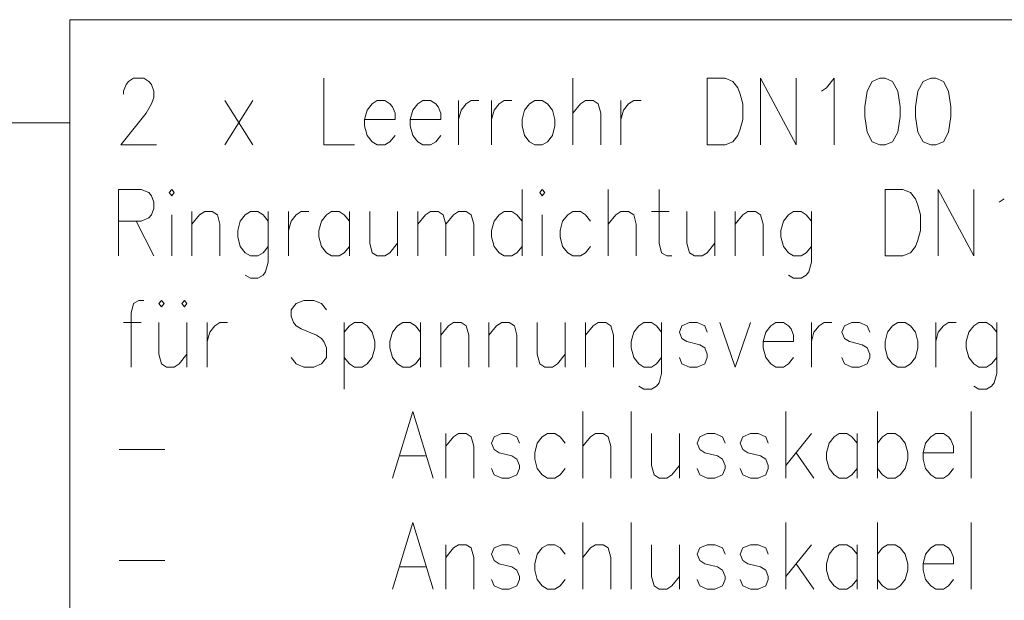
# Model space of a CAD drawing. Extents: x 193 to 943, y 26 to 526.
# Tile 247 of 256: x 532 to 559, y 82 to 98. Entities that reach past the tile are written whole.
import ezdxf

# ---------------------------------------------------------------- set-up
doc = ezdxf.new("R2010")
doc.units = 0
doc.layers.get('0').update_dxf_attribs({"lineweight": 25})
doc.layers.add('KG4_HLS_TEXTE', color=7, linetype='Continuous', lineweight=13)

# ---------------------------------------------------------------- blocks, each defined once
blk = doc.blocks.new('DWGOBJEKT-A069I1907N', base_point=(510.364, 66.327))
at = {"color": 0, "linetype": 'ByBlock', "lineweight": -2, "ltscale": 0.13}
for p, q in [((532.98, 97.953), (633.494, 97.953)), ((532.98, 66.327), (532.98, 97.953)), ((534.559, 96.125), (534.63, 96.214)), ((534.63, 96.214), (534.773, 96.303)), ((534.773, 96.303), (535.059, 96.303)), ((535.059, 96.303), (535.202, 96.214)), ((535.202, 96.214), (535.273, 96.125)), ((540.13, 96.303), (540.13, 94.428)), ((547.13, 96.303), (547.13, 94.428)), ((550.916, 96.303), (550.916, 94.428)), ((550.916, 96.303), (551.416, 96.303)), ((551.416, 96.303), (551.63, 96.214)), ((551.63, 96.214), (551.773, 96.035)), ((552.416, 96.303), (552.416, 94.428)), ((552.416, 96.303), (553.416, 94.428)), ((553.416, 96.303), (553.416, 94.428)), ((554.273, 96.035), (554.487, 96.303)), ((554.487, 96.303), (554.487, 94.428)), ((555.559, 96.214), (555.416, 95.946)), ((555.773, 96.303), (555.559, 96.214)), ((555.916, 96.303), (555.773, 96.303)), ((556.13, 96.214), (555.916, 96.303)), ((556.273, 95.946), (556.13, 96.214)), ((556.987, 96.214), (556.844, 95.946)), ((557.202, 96.303), (556.987, 96.214)), ((557.344, 96.303), (557.202, 96.303)), ((557.559, 96.214), (557.344, 96.303)), ((557.702, 95.946), (557.559, 96.214)), ((534.487, 95.946), (534.559, 96.125)), ((534.487, 95.857), (534.487, 95.946)), ((535.273, 96.125), (535.344, 95.946)), ((535.344, 95.946), (535.344, 95.767)), ((551.773, 96.035), (551.844, 95.857)), ((554.13, 95.946), (554.273, 96.035)), ((555.416, 95.946), (555.344, 95.5)), ((556.344, 95.5), (556.273, 95.946)), ((556.844, 95.946), (556.773, 95.5)), ((557.773, 95.5), (557.702, 95.946)), ((535.273, 95.589), (535.13, 95.321)), ((535.344, 95.767), (535.273, 95.589)), ((537.344, 95.678), (538.13, 94.428)), ((538.13, 95.678), (537.344, 94.428)), ((541.487, 95.589), (541.344, 95.41)), ((541.63, 95.678), (541.487, 95.589)), ((541.844, 95.678), (541.63, 95.678)), ((541.987, 95.589), (541.844, 95.678)), ((542.059, 95.5), (541.987, 95.589)), ((542.773, 95.589), (542.63, 95.41)), ((542.916, 95.678), (542.773, 95.589)), ((543.13, 95.678), (542.916, 95.678)), ((543.273, 95.589), (543.13, 95.678)), ((543.344, 95.5), (543.273, 95.589)), ((543.916, 95.678), (543.916, 94.428)), ((543.987, 95.41), (544.13, 95.589)), ((544.13, 95.589), (544.273, 95.678)), ((544.273, 95.678), (544.487, 95.678)), ((544.844, 95.678), (544.844, 94.428)), ((544.916, 95.41), (545.059, 95.589)), ((545.059, 95.589), (545.202, 95.678)), ((545.202, 95.678), (545.416, 95.678)), ((545.916, 95.589), (545.773, 95.41)), ((546.059, 95.678), (545.916, 95.589)), ((546.273, 95.678), (546.059, 95.678)), ((546.416, 95.589), (546.273, 95.678)), ((546.559, 95.41), (546.416, 95.589)), ((547.13, 95.321), (547.344, 95.589)), ((547.344, 95.589), (547.487, 95.678)), ((547.487, 95.678), (547.702, 95.678)), ((547.702, 95.678), (547.844, 95.589)), ((547.844, 95.589), (547.916, 95.321)), ((548.487, 95.678), (548.487, 94.428)), ((548.559, 95.41), (548.702, 95.589)), ((548.702, 95.589), (548.844, 95.678)), ((548.844, 95.678), (549.059, 95.678)), ((551.844, 95.857), (551.916, 95.589)), ((551.916, 95.589), (551.916, 95.142)), ((535.13, 95.321), (534.416, 94.428)), ((541.344, 95.41), (541.273, 95.142)), ((542.13, 95.321), (542.059, 95.5)), ((542.13, 95.142), (542.13, 95.321)), ((542.63, 95.41), (542.559, 95.142)), ((543.416, 95.321), (543.344, 95.5)), ((543.416, 95.142), (543.416, 95.321)), ((543.916, 95.142), (543.987, 95.41)), ((544.844, 95.142), (544.916, 95.41)), ((545.773, 95.41), (545.702, 95.142)), ((546.63, 95.142), (546.559, 95.41)), ((547.916, 95.321), (547.916, 94.428)), ((548.487, 95.142), (548.559, 95.41)), ((555.344, 95.5), (555.344, 95.232)), ((556.344, 95.232), (556.344, 95.5)), ((556.773, 95.5), (556.773, 95.232)), ((557.773, 95.232), (557.773, 95.5)), ((526.73, 95.053), (532.98, 95.053)), ((541.273, 95.142), (542.13, 95.142)), ((541.273, 95.142), (541.273, 94.964)), ((542.559, 95.142), (543.416, 95.142)), ((542.559, 95.142), (542.559, 94.964)), ((545.702, 95.142), (545.702, 94.964)), ((546.63, 94.964), (546.63, 95.142)), ((551.916, 95.142), (551.844, 94.875)), ((555.344, 95.232), (555.416, 94.785)), ((556.273, 94.785), (556.344, 95.232)), ((556.773, 95.232), (556.844, 94.785)), ((557.702, 94.785), (557.773, 95.232)), ((541.273, 94.964), (541.344, 94.696)), ((542.559, 94.964), (542.63, 94.696)), ((545.702, 94.964), (545.773, 94.696)), ((546.559, 94.696), (546.63, 94.964)), ((551.844, 94.875), (551.773, 94.696)), ((555.416, 94.785), (555.559, 94.517)), ((556.13, 94.517), (556.273, 94.785)), ((556.844, 94.785), (556.987, 94.517)), ((557.559, 94.517), (557.702, 94.785)), ((541.344, 94.696), (541.487, 94.517)), ((541.487, 94.517), (541.63, 94.428)), ((541.844, 94.428), (541.987, 94.517)), ((541.987, 94.517), (542.13, 94.696)), ((542.63, 94.696), (542.773, 94.517)), ((542.773, 94.517), (542.916, 94.428)), ((543.13, 94.428), (543.273, 94.517)), ((543.273, 94.517), (543.416, 94.696)), ((545.773, 94.696), (545.916, 94.517)), ((545.916, 94.517), (546.059, 94.428)), ((546.273, 94.428), (546.416, 94.517)), ((546.416, 94.517), (546.559, 94.696)), ((551.63, 94.517), (551.416, 94.428)), ((551.773, 94.696), (551.63, 94.517)), ((555.559, 94.517), (555.773, 94.428)), ((555.916, 94.428), (556.13, 94.517)), ((556.987, 94.517), (557.202, 94.428)), ((557.344, 94.428), (557.559, 94.517)), ((534.416, 94.428), (535.416, 94.428)), ((540.13, 94.428), (540.987, 94.428)), ((541.63, 94.428), (541.844, 94.428)), ((542.916, 94.428), (543.13, 94.428)), ((546.059, 94.428), (546.273, 94.428)), ((551.416, 94.428), (550.916, 94.428)), ((555.773, 94.428), (555.916, 94.428)), ((557.202, 94.428), (557.344, 94.428)), ((534.344, 93.178), (534.344, 91.303)), ((534.344, 93.178), (534.987, 93.178)), ((534.987, 93.178), (535.202, 93.089)), ((535.844, 93.178), (535.773, 93.089)), ((535.916, 93.089), (535.844, 93.178)), ((545.702, 93.178), (545.702, 91.303)), ((546.273, 93.178), (546.202, 93.089)), ((546.344, 93.089), (546.273, 93.178)), ((548.13, 93.178), (548.13, 91.303)), ((549.559, 93.178), (549.559, 91.66)), ((555.916, 93.178), (555.916, 91.303)), ((555.916, 93.178), (556.416, 93.178)), ((556.416, 93.178), (556.63, 93.089)), ((557.416, 93.178), (557.416, 91.303)), ((557.416, 93.178), (558.416, 91.303)), ((558.416, 93.178), (558.416, 91.303)), ((535.202, 93.089), (535.273, 93)), ((535.273, 93), (535.344, 92.821)), ((535.344, 92.821), (535.344, 92.642)), ((535.773, 93.089), (535.844, 93)), ((535.844, 93), (535.916, 93.089)), ((546.202, 93.089), (546.273, 93)), ((546.273, 93), (546.344, 93.089)), ((556.63, 93.089), (556.773, 92.91)), ((556.773, 92.91), (556.844, 92.732)), ((559.13, 92.821), (559.273, 92.91)), ((535.344, 92.642), (535.273, 92.464)), ((536.416, 92.553), (536.416, 91.303)), ((536.63, 92.464), (536.773, 92.553)), ((536.773, 92.553), (536.987, 92.553)), ((536.987, 92.553), (537.13, 92.464)), ((538.059, 92.553), (537.916, 92.464)), ((538.273, 92.553), (538.059, 92.553)), ((538.416, 92.464), (538.273, 92.553)), ((538.559, 92.553), (538.559, 91.125)), ((539.13, 92.553), (539.13, 91.303)), ((539.344, 92.464), (539.487, 92.553)), ((539.487, 92.553), (539.702, 92.553)), ((540.344, 92.553), (540.202, 92.464)), ((540.559, 92.553), (540.344, 92.553)), ((540.702, 92.464), (540.559, 92.553)), ((540.844, 92.553), (540.844, 91.303)), ((541.416, 92.553), (541.416, 91.66)), ((542.202, 92.553), (542.202, 91.303)), ((542.773, 92.553), (542.773, 91.303)), ((542.987, 92.464), (543.13, 92.553)), ((543.13, 92.553), (543.344, 92.553)), ((543.344, 92.553), (543.487, 92.464)), ((543.773, 92.464), (543.916, 92.553)), ((543.916, 92.553), (544.13, 92.553)), ((544.13, 92.553), (544.273, 92.464)), ((545.202, 92.553), (545.059, 92.464)), ((545.416, 92.553), (545.202, 92.553)), ((545.559, 92.464), (545.416, 92.553)), ((547.13, 92.553), (546.987, 92.464)), ((547.344, 92.553), (547.13, 92.553)), ((547.487, 92.464), (547.344, 92.553)), ((548.344, 92.464), (548.487, 92.553)), ((548.487, 92.553), (548.702, 92.553)), ((548.702, 92.553), (548.844, 92.464)), ((549.344, 92.553), (549.844, 92.553)), ((550.344, 92.553), (550.344, 91.66)), ((551.13, 92.553), (551.13, 91.303)), ((551.702, 92.553), (551.702, 91.303)), ((551.916, 92.464), (552.059, 92.553)), ((552.059, 92.553), (552.273, 92.553)), ((552.273, 92.553), (552.416, 92.464)), ((553.344, 92.553), (553.202, 92.464)), ((553.559, 92.553), (553.344, 92.553)), ((553.702, 92.464), (553.559, 92.553)), ((553.844, 92.553), (553.844, 91.125)), ((556.844, 92.732), (556.916, 92.464)), ((534.987, 92.285), (534.344, 92.285)), ((534.844, 92.285), (535.344, 91.303)), ((535.202, 92.375), (534.987, 92.285)), ((535.273, 92.464), (535.202, 92.375)), ((535.844, 92.464), (535.844, 91.303)), ((536.416, 92.196), (536.63, 92.464)), ((537.13, 92.464), (537.202, 92.196)), ((537.773, 92.285), (537.702, 92.017)), ((537.916, 92.464), (537.773, 92.285)), ((538.559, 92.285), (538.416, 92.464)), ((539.13, 92.017), (539.202, 92.285)), ((539.202, 92.285), (539.344, 92.464)), ((540.059, 92.285), (539.987, 92.017)), ((540.202, 92.464), (540.059, 92.285)), ((540.844, 92.285), (540.702, 92.464)), ((542.773, 92.196), (542.987, 92.464)), ((543.487, 92.464), (543.559, 92.196)), ((543.559, 92.196), (543.773, 92.464)), ((544.273, 92.464), (544.344, 92.196)), ((544.916, 92.285), (544.844, 92.017)), ((545.059, 92.464), (544.916, 92.285)), ((545.702, 92.285), (545.559, 92.464)), ((546.273, 92.464), (546.273, 91.303)), ((546.844, 92.285), (546.773, 92.017)), ((546.987, 92.464), (546.844, 92.285)), ((547.63, 92.285), (547.487, 92.464)), ((548.13, 92.196), (548.344, 92.464)), ((548.844, 92.464), (548.916, 92.196)), ((551.702, 92.196), (551.916, 92.464)), ((552.416, 92.464), (552.487, 92.196)), ((553.059, 92.285), (552.987, 92.017)), ((553.202, 92.464), (553.059, 92.285)), ((553.844, 92.285), (553.702, 92.464)), ((556.916, 92.464), (556.916, 92.017)), ((537.202, 92.196), (537.202, 91.303)), ((537.702, 92.017), (537.702, 91.839)), ((539.987, 92.017), (539.987, 91.839)), ((543.559, 92.196), (543.559, 91.303)), ((544.344, 92.196), (544.344, 91.303)), ((544.844, 92.017), (544.844, 91.839)), ((546.773, 92.017), (546.773, 91.839)), ((548.916, 92.196), (548.916, 91.303)), ((552.487, 92.196), (552.487, 91.303)), ((552.987, 92.017), (552.987, 91.839)), ((556.916, 92.017), (556.844, 91.75)), ((537.702, 91.839), (537.773, 91.571)), ((539.987, 91.839), (540.059, 91.571)), ((544.844, 91.839), (544.916, 91.571)), ((546.773, 91.839), (546.844, 91.571)), ((552.987, 91.839), (553.059, 91.571)), ((556.844, 91.75), (556.773, 91.571)), ((537.773, 91.571), (537.916, 91.392)), ((538.416, 91.392), (538.559, 91.571)), ((540.059, 91.571), (540.202, 91.392)), ((540.702, 91.392), (540.844, 91.571)), ((541.416, 91.66), (541.487, 91.392)), ((541.987, 91.392), (542.202, 91.66)), ((544.916, 91.571), (545.059, 91.392)), ((545.559, 91.392), (545.702, 91.571)), ((546.844, 91.571), (546.987, 91.392)), ((547.487, 91.392), (547.63, 91.571)), ((549.559, 91.66), (549.63, 91.392)), ((550.344, 91.66), (550.416, 91.392)), ((550.916, 91.392), (551.13, 91.66)), ((553.059, 91.571), (553.202, 91.392)), ((553.702, 91.392), (553.844, 91.571)), ((556.773, 91.571), (556.63, 91.392)), ((537.916, 91.392), (538.059, 91.303)), ((538.059, 91.303), (538.273, 91.303)), ((538.273, 91.303), (538.416, 91.392)), ((540.202, 91.392), (540.344, 91.303)), ((540.344, 91.303), (540.559, 91.303)), ((540.559, 91.303), (540.702, 91.392)), ((541.487, 91.392), (541.63, 91.303)), ((541.63, 91.303), (541.844, 91.303)), ((541.844, 91.303), (541.987, 91.392)), ((545.059, 91.392), (545.202, 91.303)), ((545.202, 91.303), (545.416, 91.303)), ((545.416, 91.303), (545.559, 91.392)), ((546.987, 91.392), (547.13, 91.303)), ((547.13, 91.303), (547.344, 91.303)), ((547.344, 91.303), (547.487, 91.392)), ((549.63, 91.392), (549.773, 91.303)), ((549.773, 91.303), (549.916, 91.303)), ((550.416, 91.392), (550.559, 91.303)), ((550.559, 91.303), (550.773, 91.303)), ((550.773, 91.303), (550.916, 91.392)), ((553.202, 91.392), (553.344, 91.303)), ((553.344, 91.303), (553.559, 91.303)), ((553.559, 91.303), (553.702, 91.392)), ((556.416, 91.303), (555.916, 91.303)), ((556.63, 91.392), (556.416, 91.303)), ((538.559, 91.125), (538.487, 90.857)), ((553.844, 91.125), (553.773, 90.857)), ((538.059, 90.678), (537.916, 90.767)), ((538.273, 90.678), (538.059, 90.678)), ((538.416, 90.767), (538.273, 90.678)), ((538.487, 90.857), (538.416, 90.767)), ((553.344, 90.678), (553.202, 90.767)), ((553.559, 90.678), (553.344, 90.678)), ((553.702, 90.767), (553.559, 90.678)), ((553.773, 90.857), (553.702, 90.767)), ((534.916, 90.053), (534.773, 89.964)), ((535.059, 90.053), (534.916, 90.053)), ((535.559, 90.053), (535.487, 89.964)), ((535.63, 89.964), (535.559, 90.053)), ((536.202, 90.053), (536.13, 89.964)), ((536.273, 89.964), (536.202, 90.053)), ((539.559, 90.053), (539.344, 89.964)), ((539.844, 90.053), (539.559, 90.053)), ((540.059, 89.964), (539.844, 90.053)), ((534.773, 89.964), (534.702, 89.696)), ((535.487, 89.964), (535.559, 89.875)), ((535.559, 89.875), (535.63, 89.964)), ((536.13, 89.964), (536.202, 89.875)), ((536.202, 89.875), (536.273, 89.964)), ((539.344, 89.964), (539.202, 89.785)), ((539.202, 89.785), (539.202, 89.607)), ((540.202, 89.785), (540.059, 89.964)), ((534.702, 89.696), (534.702, 88.178)), ((539.202, 89.607), (539.273, 89.428)), ((534.487, 89.428), (534.987, 89.428)), ((535.487, 89.428), (535.487, 88.535)), ((536.273, 89.428), (536.273, 88.178)), ((536.844, 89.428), (536.844, 88.178)), ((536.916, 89.16), (537.059, 89.339)), ((537.059, 89.339), (537.202, 89.428)), ((537.202, 89.428), (537.416, 89.428)), ((539.273, 89.428), (539.344, 89.339)), ((539.344, 89.339), (539.487, 89.25)), ((539.487, 89.25), (539.916, 89.071)), ((540.702, 89.428), (540.702, 87.553)), ((540.702, 89.16), (540.844, 89.339)), ((540.844, 89.339), (540.987, 89.428)), ((540.987, 89.428), (541.202, 89.428)), ((541.202, 89.428), (541.344, 89.339)), ((541.344, 89.339), (541.487, 89.16)), ((542.202, 89.339), (542.059, 89.16)), ((542.344, 89.428), (542.202, 89.339)), ((542.559, 89.428), (542.344, 89.428)), ((542.702, 89.339), (542.559, 89.428)), ((542.844, 89.16), (542.702, 89.339)), ((542.844, 89.428), (542.844, 88.178)), ((543.416, 89.428), (543.416, 88.178)), ((543.416, 89.071), (543.63, 89.339)), ((543.63, 89.339), (543.773, 89.428)), ((543.773, 89.428), (543.987, 89.428)), ((543.987, 89.428), (544.13, 89.339)), ((544.13, 89.339), (544.202, 89.071)), ((544.773, 89.428), (544.773, 88.178)), ((544.773, 89.071), (544.987, 89.339)), ((544.987, 89.339), (545.13, 89.428)), ((545.13, 89.428), (545.344, 89.428)), ((545.344, 89.428), (545.487, 89.339)), ((545.487, 89.339), (545.559, 89.071)), ((546.13, 89.428), (546.13, 88.535)), ((546.916, 89.428), (546.916, 88.178)), ((547.487, 89.428), (547.487, 88.178)), ((547.487, 89.071), (547.702, 89.339)), ((547.702, 89.339), (547.844, 89.428)), ((547.844, 89.428), (548.059, 89.428)), ((548.059, 89.428), (548.202, 89.339)), ((548.202, 89.339), (548.273, 89.071)), ((548.987, 89.339), (548.844, 89.16)), ((549.13, 89.428), (548.987, 89.339)), ((549.344, 89.428), (549.13, 89.428)), ((549.487, 89.339), (549.344, 89.428)), ((549.63, 89.16), (549.487, 89.339)), ((549.63, 89.428), (549.63, 88)), ((550.202, 89.339), (550.13, 89.16)), ((550.416, 89.428), (550.202, 89.339)), ((550.63, 89.428), (550.416, 89.428)), ((550.844, 89.339), (550.63, 89.428)), ((550.916, 89.16), (550.844, 89.339)), ((551.273, 89.428), (551.702, 88.178)), ((552.13, 89.428), (551.702, 88.178)), ((552.702, 89.339), (552.559, 89.16)), ((552.844, 89.428), (552.702, 89.339)), ((553.059, 89.428), (552.844, 89.428)), ((553.202, 89.339), (553.059, 89.428)), ((553.273, 89.25), (553.202, 89.339)), ((553.344, 89.071), (553.273, 89.25)), ((553.844, 89.428), (553.844, 88.178)), ((553.916, 89.16), (554.059, 89.339)), ((554.059, 89.339), (554.202, 89.428)), ((554.202, 89.428), (554.416, 89.428)), ((554.773, 89.339), (554.702, 89.16)), ((554.987, 89.428), (554.773, 89.339)), ((555.202, 89.428), (554.987, 89.428)), ((555.416, 89.339), (555.202, 89.428)), ((555.487, 89.16), (555.416, 89.339)), ((556.13, 89.339), (555.987, 89.16)), ((556.273, 89.428), (556.13, 89.339)), ((556.487, 89.428), (556.273, 89.428)), ((556.63, 89.339), (556.487, 89.428)), ((556.773, 89.16), (556.63, 89.339)), ((557.344, 89.428), (557.344, 88.178)), ((557.416, 89.16), (557.559, 89.339)), ((557.559, 89.339), (557.702, 89.428)), ((557.702, 89.428), (557.916, 89.428)), ((558.416, 89.339), (558.273, 89.16)), ((558.559, 89.428), (558.416, 89.339)), ((558.773, 89.428), (558.559, 89.428)), ((558.916, 89.339), (558.773, 89.428)), ((559.059, 89.16), (558.916, 89.339)), ((559.059, 89.428), (559.059, 88)), ((536.844, 88.892), (536.916, 89.16)), ((539.916, 89.071), (540.059, 88.982)), ((540.059, 88.982), (540.13, 88.892)), ((541.487, 89.16), (541.559, 88.892)), ((542.059, 89.16), (541.987, 88.892)), ((544.202, 89.071), (544.202, 88.178)), ((545.559, 89.071), (545.559, 88.178)), ((548.273, 89.071), (548.273, 88.178)), ((548.844, 89.16), (548.773, 88.892)), ((550.13, 89.16), (550.202, 88.982)), ((550.202, 88.982), (550.344, 88.892)), ((552.559, 89.16), (552.487, 88.892)), ((553.344, 88.892), (553.344, 89.071)), ((553.844, 88.892), (553.916, 89.16)), ((554.702, 89.16), (554.773, 88.982)), ((554.773, 88.982), (554.916, 88.892)), ((555.987, 89.16), (555.916, 88.892)), ((556.844, 88.892), (556.773, 89.16)), ((557.344, 88.892), (557.416, 89.16)), ((558.273, 89.16), (558.202, 88.892)), ((540.13, 88.892), (540.202, 88.714)), ((540.202, 88.714), (540.202, 88.446)), ((541.559, 88.714), (541.487, 88.446)), ((541.559, 88.892), (541.559, 88.714)), ((541.987, 88.892), (541.987, 88.714)), ((541.987, 88.714), (542.059, 88.446)), ((548.773, 88.892), (548.773, 88.714)), ((548.773, 88.714), (548.844, 88.446)), ((550.344, 88.892), (550.702, 88.803)), ((550.702, 88.803), (550.844, 88.714)), ((550.844, 88.714), (550.916, 88.535)), ((552.487, 88.892), (553.344, 88.892)), ((552.487, 88.892), (552.487, 88.714)), ((552.487, 88.714), (552.559, 88.446)), ((554.916, 88.892), (555.273, 88.803)), ((555.273, 88.803), (555.416, 88.714)), ((555.416, 88.714), (555.487, 88.535)), ((555.916, 88.892), (555.916, 88.714)), ((555.916, 88.714), (555.987, 88.446)), ((556.773, 88.446), (556.844, 88.714)), ((556.844, 88.714), (556.844, 88.892)), ((558.202, 88.892), (558.202, 88.714)), ((558.202, 88.714), (558.273, 88.446)), ((535.487, 88.535), (535.559, 88.267)), ((536.059, 88.267), (536.273, 88.535)), ((539.344, 88.267), (539.202, 88.446)), ((540.202, 88.446), (540.059, 88.267)), ((540.844, 88.267), (540.702, 88.446)), ((541.487, 88.446), (541.344, 88.267)), ((542.059, 88.446), (542.202, 88.267)), ((542.702, 88.267), (542.844, 88.446)), ((546.13, 88.535), (546.202, 88.267)), ((546.702, 88.267), (546.916, 88.535)), ((548.844, 88.446), (548.987, 88.267)), ((549.487, 88.267), (549.63, 88.446)), ((550.202, 88.267), (550.13, 88.446)), ((550.916, 88.446), (550.844, 88.267)), ((550.916, 88.535), (550.916, 88.446)), ((552.559, 88.446), (552.702, 88.267)), ((553.202, 88.267), (553.344, 88.446)), ((554.773, 88.267), (554.702, 88.446)), ((555.487, 88.446), (555.416, 88.267)), ((555.487, 88.535), (555.487, 88.446)), ((555.987, 88.446), (556.13, 88.267)), ((556.63, 88.267), (556.773, 88.446)), ((558.273, 88.446), (558.416, 88.267)), ((558.916, 88.267), (559.059, 88.446)), ((535.559, 88.267), (535.702, 88.178)), ((535.702, 88.178), (535.916, 88.178)), ((535.916, 88.178), (536.059, 88.267)), ((539.559, 88.178), (539.344, 88.267)), ((539.844, 88.178), (539.559, 88.178)), ((540.059, 88.267), (539.844, 88.178)), ((540.987, 88.178), (540.844, 88.267)), ((541.202, 88.178), (540.987, 88.178)), ((541.344, 88.267), (541.202, 88.178)), ((542.202, 88.267), (542.344, 88.178)), ((542.344, 88.178), (542.559, 88.178)), ((542.559, 88.178), (542.702, 88.267)), ((546.202, 88.267), (546.344, 88.178)), ((546.344, 88.178), (546.559, 88.178)), ((546.559, 88.178), (546.702, 88.267)), ((548.987, 88.267), (549.13, 88.178)), ((549.13, 88.178), (549.344, 88.178)), ((549.344, 88.178), (549.487, 88.267)), ((550.416, 88.178), (550.202, 88.267)), ((550.63, 88.178), (550.416, 88.178)), ((550.844, 88.267), (550.63, 88.178)), ((552.702, 88.267), (552.844, 88.178)), ((552.844, 88.178), (553.059, 88.178)), ((553.059, 88.178), (553.202, 88.267)), ((554.987, 88.178), (554.773, 88.267)), ((555.202, 88.178), (554.987, 88.178)), ((555.416, 88.267), (555.202, 88.178)), ((556.13, 88.267), (556.273, 88.178)), ((556.273, 88.178), (556.487, 88.178)), ((556.487, 88.178), (556.63, 88.267)), ((558.416, 88.267), (558.559, 88.178)), ((558.559, 88.178), (558.773, 88.178)), ((558.773, 88.178), (558.916, 88.267)), ((549.63, 88), (549.559, 87.732)), ((559.059, 88), (558.987, 87.732)), ((549.13, 87.553), (548.987, 87.642)), ((549.344, 87.553), (549.13, 87.553)), ((549.487, 87.642), (549.344, 87.553)), ((549.559, 87.732), (549.487, 87.642)), ((558.559, 87.553), (558.416, 87.642)), ((558.773, 87.553), (558.559, 87.553)), ((558.916, 87.642), (558.773, 87.553)), ((558.987, 87.732), (558.916, 87.642)), ((542.63, 86.928), (542.059, 85.053)), ((542.63, 86.928), (543.202, 85.053)), ((547.416, 86.928), (547.416, 85.053)), ((548.773, 86.928), (548.773, 85.053)), ((553.13, 86.928), (553.13, 85.053)), ((555.702, 86.928), (555.702, 85.053)), ((558.344, 86.928), (558.344, 85.053)), ((543.559, 86.303), (543.559, 85.053)), ((543.559, 85.946), (543.773, 86.214)), ((543.773, 86.214), (543.916, 86.303)), ((543.916, 86.303), (544.13, 86.303)), ((544.13, 86.303), (544.273, 86.214)), ((544.273, 86.214), (544.344, 85.946)), ((544.916, 86.214), (544.844, 86.035)), ((545.13, 86.303), (544.916, 86.214)), ((545.344, 86.303), (545.13, 86.303)), ((545.559, 86.214), (545.344, 86.303)), ((545.63, 86.035), (545.559, 86.214)), ((546.273, 86.214), (546.13, 86.035)), ((546.416, 86.303), (546.273, 86.214)), ((546.63, 86.303), (546.416, 86.303)), ((546.773, 86.214), (546.63, 86.303)), ((546.916, 86.035), (546.773, 86.214)), ((547.416, 85.946), (547.63, 86.214)), ((547.63, 86.214), (547.773, 86.303)), ((547.773, 86.303), (547.987, 86.303)), ((547.987, 86.303), (548.13, 86.214)), ((548.13, 86.214), (548.202, 85.946)), ((549.344, 86.303), (549.344, 85.41)), ((550.13, 86.303), (550.13, 85.053)), ((550.702, 86.214), (550.63, 86.035)), ((550.916, 86.303), (550.702, 86.214)), ((551.13, 86.303), (550.916, 86.303)), ((551.344, 86.214), (551.13, 86.303)), ((551.416, 86.035), (551.344, 86.214)), ((551.916, 86.214), (551.844, 86.035)), ((552.13, 86.303), (551.916, 86.214)), ((552.344, 86.303), (552.13, 86.303)), ((552.559, 86.214), (552.344, 86.303)), ((552.63, 86.035), (552.559, 86.214)), ((553.844, 86.303), (553.13, 85.41)), ((554.487, 86.214), (554.344, 86.035)), ((554.63, 86.303), (554.487, 86.214)), ((554.844, 86.303), (554.63, 86.303)), ((554.987, 86.214), (554.844, 86.303)), ((555.13, 86.035), (554.987, 86.214)), ((555.13, 86.303), (555.13, 85.053)), ((555.702, 86.035), (555.844, 86.214)), ((555.844, 86.214), (555.987, 86.303)), ((555.987, 86.303), (556.202, 86.303)), ((556.202, 86.303), (556.344, 86.214)), ((556.344, 86.214), (556.487, 86.035)), ((557.202, 86.214), (557.059, 86.035)), ((557.344, 86.303), (557.202, 86.214)), ((557.559, 86.303), (557.344, 86.303)), ((557.702, 86.214), (557.559, 86.303)), ((557.773, 86.125), (557.702, 86.214)), ((544.344, 85.946), (544.344, 85.053)), ((544.844, 86.035), (544.916, 85.857)), ((546.13, 86.035), (546.059, 85.767)), ((548.202, 85.946), (548.202, 85.053)), ((550.63, 86.035), (550.702, 85.857)), ((551.844, 86.035), (551.916, 85.857)), ((554.344, 86.035), (554.273, 85.767)), ((556.487, 86.035), (556.559, 85.767)), ((557.059, 86.035), (556.987, 85.767)), ((557.844, 85.946), (557.773, 86.125)), ((557.844, 85.767), (557.844, 85.946)), ((534.364, 85.857), (535.65, 85.857)), ((542.273, 85.678), (542.987, 85.678)), ((544.916, 85.857), (545.059, 85.767)), ((545.059, 85.767), (545.416, 85.678)), ((545.416, 85.678), (545.559, 85.589)), ((546.059, 85.767), (546.059, 85.589)), ((550.702, 85.857), (550.844, 85.767)), ((550.844, 85.767), (551.202, 85.678)), ((551.202, 85.678), (551.344, 85.589)), ((551.916, 85.857), (552.059, 85.767)), ((552.059, 85.767), (552.416, 85.678)), ((552.416, 85.678), (552.559, 85.589)), ((553.416, 85.767), (553.916, 85.053)), ((554.273, 85.767), (554.273, 85.589)), ((556.559, 85.767), (556.559, 85.589)), ((556.987, 85.767), (557.844, 85.767)), ((556.987, 85.767), (556.987, 85.589)), ((545.559, 85.589), (545.63, 85.41)), ((545.63, 85.41), (545.63, 85.321)), ((546.059, 85.589), (546.13, 85.321)), ((549.344, 85.41), (549.416, 85.142)), ((549.916, 85.142), (550.13, 85.41)), ((551.344, 85.589), (551.416, 85.41)), ((551.416, 85.41), (551.416, 85.321)), ((552.559, 85.589), (552.63, 85.41)), ((552.63, 85.41), (552.63, 85.321)), ((554.273, 85.589), (554.344, 85.321)), ((556.559, 85.589), (556.487, 85.321)), ((556.987, 85.589), (557.059, 85.321)), ((544.916, 85.142), (544.844, 85.321)), ((545.13, 85.053), (544.916, 85.142)), ((545.559, 85.142), (545.344, 85.053)), ((545.63, 85.321), (545.559, 85.142)), ((546.13, 85.321), (546.273, 85.142)), ((546.273, 85.142), (546.416, 85.053)), ((546.63, 85.053), (546.773, 85.142)), ((546.773, 85.142), (546.916, 85.321)), ((549.416, 85.142), (549.559, 85.053)), ((549.773, 85.053), (549.916, 85.142)), ((550.702, 85.142), (550.63, 85.321)), ((550.916, 85.053), (550.702, 85.142)), ((551.344, 85.142), (551.13, 85.053)), ((551.416, 85.321), (551.344, 85.142)), ((551.916, 85.142), (551.844, 85.321)), ((552.13, 85.053), (551.916, 85.142)), ((552.559, 85.142), (552.344, 85.053)), ((552.63, 85.321), (552.559, 85.142)), ((554.344, 85.321), (554.487, 85.142)), ((554.487, 85.142), (554.63, 85.053)), ((554.844, 85.053), (554.987, 85.142)), ((554.987, 85.142), (555.13, 85.321)), ((555.844, 85.142), (555.702, 85.321)), ((555.987, 85.053), (555.844, 85.142)), ((556.344, 85.142), (556.202, 85.053)), ((556.487, 85.321), (556.344, 85.142)), ((557.059, 85.321), (557.202, 85.142)), ((557.202, 85.142), (557.344, 85.053)), ((557.559, 85.053), (557.702, 85.142)), ((557.702, 85.142), (557.844, 85.321)), ((545.344, 85.053), (545.13, 85.053)), ((546.416, 85.053), (546.63, 85.053)), ((549.559, 85.053), (549.773, 85.053)), ((551.13, 85.053), (550.916, 85.053)), ((552.344, 85.053), (552.13, 85.053)), ((554.63, 85.053), (554.844, 85.053)), ((556.202, 85.053), (555.987, 85.053)), ((557.344, 85.053), (557.559, 85.053)), ((542.63, 83.803), (542.059, 81.928)), ((542.63, 83.803), (543.202, 81.928)), ((547.416, 83.803), (547.416, 81.928)), ((548.773, 83.803), (548.773, 81.928)), ((553.13, 83.803), (553.13, 81.928)), ((555.702, 83.803), (555.702, 81.928)), ((558.344, 83.803), (558.344, 81.928)), ((543.559, 83.178), (543.559, 81.928)), ((543.773, 83.089), (543.916, 83.178)), ((543.916, 83.178), (544.13, 83.178)), ((544.13, 83.178), (544.273, 83.089)), ((545.13, 83.178), (544.916, 83.089)), ((545.344, 83.178), (545.13, 83.178)), ((545.559, 83.089), (545.344, 83.178)), ((546.416, 83.178), (546.273, 83.089)), ((546.63, 83.178), (546.416, 83.178)), ((546.773, 83.089), (546.63, 83.178)), ((547.63, 83.089), (547.773, 83.178)), ((547.773, 83.178), (547.987, 83.178)), ((547.987, 83.178), (548.13, 83.089)), ((549.344, 83.178), (549.344, 82.285)), ((550.13, 83.178), (550.13, 81.928)), ((550.916, 83.178), (550.702, 83.089)), ((551.13, 83.178), (550.916, 83.178)), ((551.344, 83.089), (551.13, 83.178)), ((552.13, 83.178), (551.916, 83.089)), ((552.344, 83.178), (552.13, 83.178)), ((552.559, 83.089), (552.344, 83.178)), ((553.844, 83.178), (553.13, 82.285)), ((554.63, 83.178), (554.487, 83.089)), ((554.844, 83.178), (554.63, 83.178)), ((554.987, 83.089), (554.844, 83.178)), ((555.13, 83.178), (555.13, 81.928)), ((555.844, 83.089), (555.987, 83.178)), ((555.987, 83.178), (556.202, 83.178)), ((556.202, 83.178), (556.344, 83.089)), ((557.344, 83.178), (557.202, 83.089)), ((557.559, 83.178), (557.344, 83.178)), ((557.702, 83.089), (557.559, 83.178)), ((543.559, 82.821), (543.773, 83.089)), ((544.273, 83.089), (544.344, 82.821)), ((544.916, 83.089), (544.844, 82.91)), ((544.844, 82.91), (544.916, 82.732)), ((545.63, 82.91), (545.559, 83.089)), ((546.13, 82.91), (546.059, 82.642)), ((546.273, 83.089), (546.13, 82.91)), ((546.916, 82.91), (546.773, 83.089)), ((547.416, 82.821), (547.63, 83.089)), ((548.13, 83.089), (548.202, 82.821)), ((550.702, 83.089), (550.63, 82.91)), ((550.63, 82.91), (550.702, 82.732)), ((551.416, 82.91), (551.344, 83.089)), ((551.916, 83.089), (551.844, 82.91)), ((551.844, 82.91), (551.916, 82.732)), ((552.63, 82.91), (552.559, 83.089)), ((554.344, 82.91), (554.273, 82.642)), ((554.487, 83.089), (554.344, 82.91)), ((555.13, 82.91), (554.987, 83.089)), ((555.702, 82.91), (555.844, 83.089)), ((556.344, 83.089), (556.487, 82.91)), ((556.487, 82.91), (556.559, 82.642)), ((557.059, 82.91), (556.987, 82.642)), ((557.202, 83.089), (557.059, 82.91)), ((557.773, 83), (557.702, 83.089)), ((557.844, 82.821), (557.773, 83)), ((534.364, 82.732), (535.65, 82.732)), ((544.344, 82.821), (544.344, 81.928)), ((544.916, 82.732), (545.059, 82.642)), ((545.059, 82.642), (545.416, 82.553)), ((546.059, 82.642), (546.059, 82.464)), ((548.202, 82.821), (548.202, 81.928)), ((550.702, 82.732), (550.844, 82.642)), ((550.844, 82.642), (551.202, 82.553)), ((551.916, 82.732), (552.059, 82.642)), ((552.059, 82.642), (552.416, 82.553)), ((553.416, 82.642), (553.916, 81.928)), ((554.273, 82.642), (554.273, 82.464)), ((556.559, 82.642), (556.559, 82.464)), ((556.987, 82.642), (557.844, 82.642)), ((556.987, 82.642), (556.987, 82.464)), ((557.844, 82.642), (557.844, 82.821)), ((542.273, 82.553), (542.987, 82.553)), ((545.416, 82.553), (545.559, 82.464)), ((545.559, 82.464), (545.63, 82.285)), ((545.63, 82.285), (545.63, 82.196)), ((546.059, 82.464), (546.13, 82.196)), ((549.344, 82.285), (549.416, 82.017)), ((549.916, 82.017), (550.13, 82.285)), ((551.202, 82.553), (551.344, 82.464)), ((551.344, 82.464), (551.416, 82.285)), ((551.416, 82.285), (551.416, 82.196)), ((552.416, 82.553), (552.559, 82.464)), ((552.559, 82.464), (552.63, 82.285)), ((552.63, 82.285), (552.63, 82.196)), ((554.273, 82.464), (554.344, 82.196)), ((556.559, 82.464), (556.487, 82.196)), ((556.987, 82.464), (557.059, 82.196)), ((544.916, 82.017), (544.844, 82.196)), ((545.13, 81.928), (544.916, 82.017)), ((545.559, 82.017), (545.344, 81.928)), ((545.63, 82.196), (545.559, 82.017)), ((546.13, 82.196), (546.273, 82.017)), ((546.273, 82.017), (546.416, 81.928)), ((546.63, 81.928), (546.773, 82.017)), ((546.773, 82.017), (546.916, 82.196)), ((549.416, 82.017), (549.559, 81.928)), ((549.773, 81.928), (549.916, 82.017)), ((550.702, 82.017), (550.63, 82.196)), ((550.916, 81.928), (550.702, 82.017)), ((551.344, 82.017), (551.13, 81.928)), ((551.416, 82.196), (551.344, 82.017)), ((551.916, 82.017), (551.844, 82.196)), ((552.13, 81.928), (551.916, 82.017)), ((552.559, 82.017), (552.344, 81.928)), ((552.63, 82.196), (552.559, 82.017)), ((554.344, 82.196), (554.487, 82.017)), ((554.487, 82.017), (554.63, 81.928)), ((554.844, 81.928), (554.987, 82.017)), ((554.987, 82.017), (555.13, 82.196)), ((555.844, 82.017), (555.702, 82.196)), ((555.987, 81.928), (555.844, 82.017)), ((556.344, 82.017), (556.202, 81.928)), ((556.487, 82.196), (556.344, 82.017)), ((557.059, 82.196), (557.202, 82.017)), ((557.202, 82.017), (557.344, 81.928)), ((557.559, 81.928), (557.702, 82.017)), ((557.702, 82.017), (557.844, 82.196)), ((545.344, 81.928), (545.13, 81.928)), ((546.416, 81.928), (546.63, 81.928)), ((549.559, 81.928), (549.773, 81.928)), ((551.13, 81.928), (550.916, 81.928)), ((552.344, 81.928), (552.13, 81.928)), ((554.63, 81.928), (554.844, 81.928)), ((556.202, 81.928), (555.987, 81.928)), ((557.344, 81.928), (557.559, 81.928))]:
    blk.add_line(p, q, dxfattribs=at)

msp = doc.modelspace()

# ---------------------------------------------------------------- block references
at = {"layer": 'KG4_HLS_TEXTE', "ltscale": 0.13}
msp.add_blockref('DWGOBJEKT-A069I1907N', (510.364, 66.327), dxfattribs=at)

doc.saveas('drawing.dxf')
